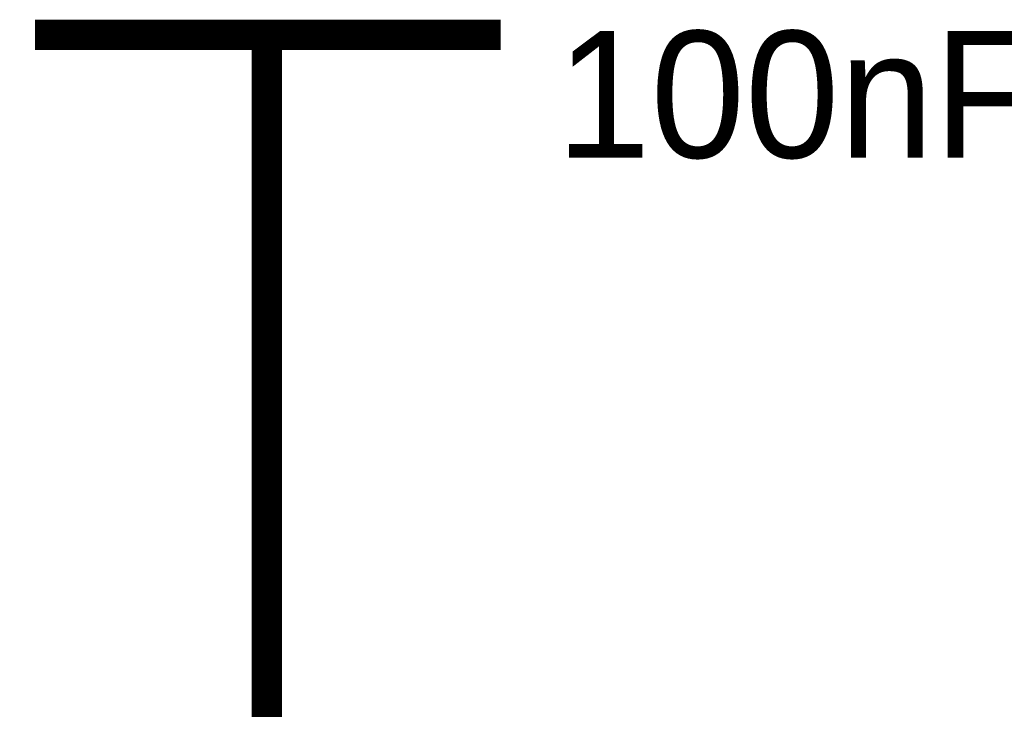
# Model space of a CAD drawing. Header units: inches. Extents: x 0 to 292, y 0 to 193.
# Tile 227 of 256: x 199.23 to 208.91, y 135.85 to 142.63. Entities that reach past the tile are written whole.
import ezdxf

# ---------------------------------------------------------------- set-up
doc = ezdxf.new("R2010")
doc.units = ezdxf.units.IN
doc.layers.add('Sheet', color=255, linetype='Continuous')

msp = doc.modelspace()

# ---------------------------------------------------------------- linework, layer by layer
at = {"layer": 'Sheet'}
for points in [[(199.377, 142.48, 0.2997, 0.2997, 0), (203.9556, 142.48, 0.2997, 0.2997, 0)], [(201.6566, 141.9733, 0.2997, 0.2997, 0), (201.6566, 142.48, 0.2997, 0.2997, 0)], [(201.6566, 141.9733, 0.2997, 0.2997, 0), (201.6566, 139.4394, 0.2997, 0.2997, 0)], [(201.6566, 139.4394, 0.2997, 0.2997, 0), (201.6566, 129.5379, 0.2997, 0.2997, 0)]]:
    msp.add_lwpolyline(points, format="xyseb", dxfattribs=at)

# ---------------------------------------------------------------- texts
msp.add_text('100nF/25V', height=1.24743, dxfattribs=at).set_placement((204.5012, 141.2716))

doc.saveas('drawing.dxf')
